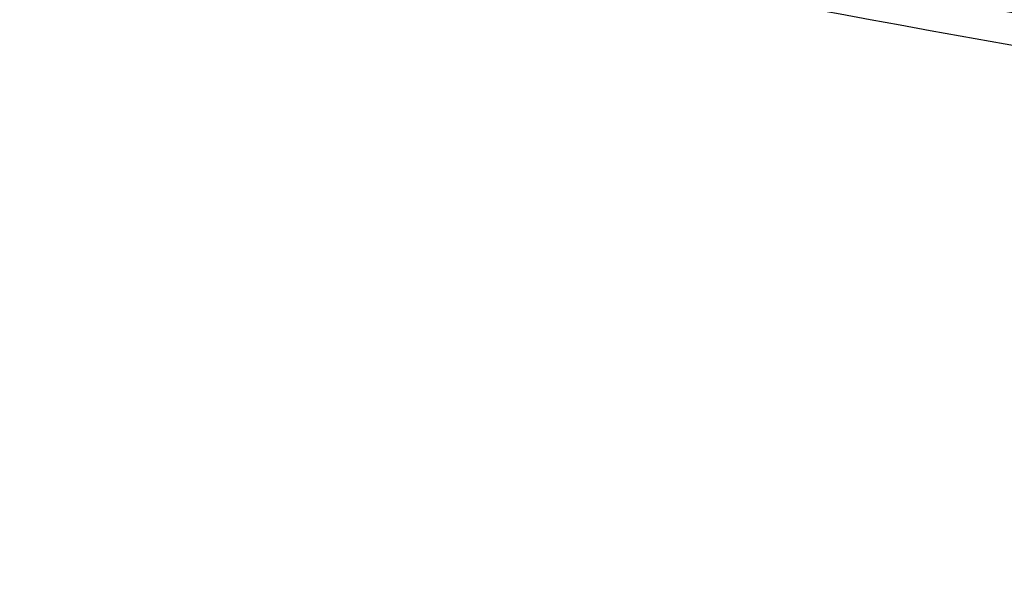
# Model space of a CAD drawing. Header units: millimetres. Extents: x -117 to 444, y -157 to 472.
# Tile 115 of 160: x 171.99 to 177, y 263.52 to 266.35. Entities that reach past the tile are written whole.
import ezdxf

# ---------------------------------------------------------------- set-up
doc = ezdxf.new("R2010")
doc.units = ezdxf.units.MM

msp = doc.modelspace()

# ---------------------------------------------------------------- linework, layer by layer
at = {"color": 7, "linetype": 'Continuous', "lineweight": 25}
for points, knots in [([(163.7787, 271.3432), (170.9477, 269.4705), (178.2127, 268.0599), (189.2553, 266.6422), (192.944, 266.2885), (200.3309, 265.8178), (204.0301, 265.7006), (209.5876, 265.7027), (211.4425, 265.7331), (215.151, 265.8535), (217.0006, 265.9433), (222.5354, 266.3006), (226.2068, 266.656), (237.1663, 268.0692), (244.3998, 269.4729), (251.5597, 271.3432)], [0, 0, 0, 0, 0.25, 0.25, 0.375, 0.375, 0.5, 0.5, 0.5625, 0.5625, 0.625, 0.625, 0.75, 0.75, 1, 1, 1, 1]), ([(163.7937, 270.8377), (170.9626, 268.9567), (178.2137, 267.5449), (187.3796, 266.3623), (189.2179, 266.155), (192.9048, 265.7991), (194.7516, 265.6509), (200.2883, 265.2956), (203.9801, 265.1774), (211.3647, 265.1776), (215.0576, 265.2958), (220.5978, 265.6517), (222.446, 265.8002), (226.13, 266.156), (227.967, 266.3633), (237.127, 267.5455), (244.3759, 268.9567), (251.5448, 270.8377)], [0, 0, 0, 0, 0.25, 0.25, 0.3125, 0.3125, 0.375, 0.375, 0.5, 0.5, 0.625, 0.625, 0.6875, 0.6875, 0.75, 0.75, 1, 1, 1, 1]), ([(250.7079, 269.0951), (243.6709, 267.2854), (236.5569, 265.9273), (227.5692, 264.7899), (225.7669, 264.5905), (222.1526, 264.2482), (220.3412, 264.1055), (214.9113, 263.7635), (211.291, 263.6498), (204.0501, 263.6498), (200.4294, 263.7634), (194.9979, 264.1054), (193.1859, 264.2482), (189.5728, 264.5904), (187.7709, 264.7897), (182.3793, 265.472), (178.8035, 266.0392), (173.4676, 267.0585), (171.6936, 267.4263), (168.155, 268.2184), (166.3894, 268.6428), (164.6306, 269.0951)], [0, 0, 0, 0, 0.25, 0.25, 0.3125, 0.3125, 0.375, 0.375, 0.5, 0.5, 0.625, 0.625, 0.6875, 0.6875, 0.75, 0.75, 0.875, 0.875, 0.9375, 0.9375, 1, 1, 1, 1]), ([(247.2401, 268.0565), (240.7667, 266.5485), (234.2147, 265.4141), (225.9256, 264.4645), (224.2643, 264.2983), (220.9412, 264.0138), (219.2783, 263.8954), (214.2861, 263.6114), (210.953, 263.5171), (205.9459, 263.5187), (204.2741, 263.5431), (200.9358, 263.6396), (199.2704, 263.7117), (194.2854, 263.9985), (190.977, 264.284), (181.096, 265.4201), (174.5675, 266.5495), (168.0983, 268.0565)], [0, 0, 0, 0, 0.25, 0.25, 0.3125, 0.3125, 0.375, 0.375, 0.5, 0.5, 0.5625, 0.5625, 0.625, 0.625, 0.75, 0.75, 1, 1, 1, 1])]:
    msp.add_open_spline(points, degree=3, knots=knots, dxfattribs=at)

doc.saveas('drawing.dxf')
